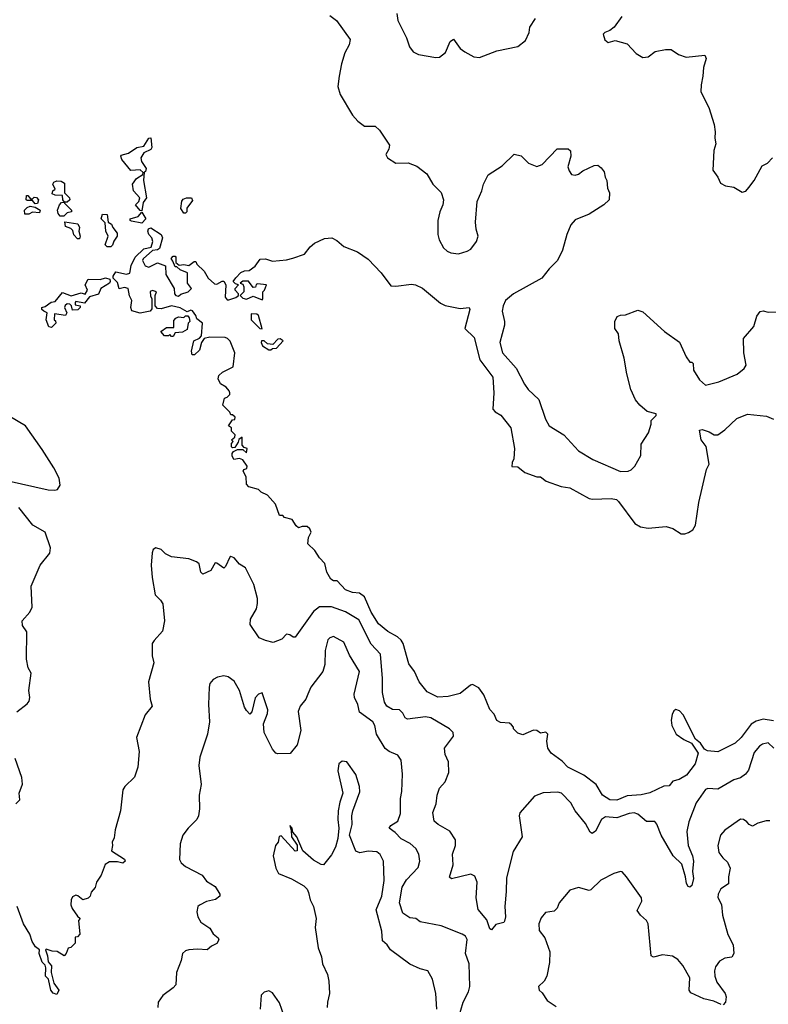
# Model space of a CAD drawing. Extents: x 2293139 to 2515392, y 824115 to 1006937.
# Tile 229 of 256: x 2350432 to 2354736, y 974403 to 980059. Entities that reach past the tile are written whole.
import ezdxf

# ---------------------------------------------------------------- set-up
doc = ezdxf.new("R2010")
doc.units = 0

msp = doc.modelspace()

# ---------------------------------------------------------------- linework, layer by layer
at = {"layer": '0CON10XD'}
for points in [[(2352215, 980082.5), (2352252.5, 980055), (2352331.9, 979945), (2352326.5, 979913.5), (2352301.7, 979868.3), (2352281.8, 979805), (2352267.8, 979735), (2352260.6, 979675), (2352275, 979628.8), (2352345, 979510), (2352375, 979476.7), (2352415, 979446.7), (2352475, 979446.7), (2352501.2, 979425), (2352558.3, 979338.3), (2352554, 979315), (2352536.2, 979285), (2352546.2, 979265), (2352595, 979234.4), (2352665, 979235.7), (2352715, 979217.1), (2352773.2, 979173.2), (2352806.9, 979115), (2352855.4, 979065.4), (2352868.5, 979025), (2352864.5, 978995), (2352846.9, 978955), (2352835.8, 978905), (2352835.7, 978824.3), (2352843.5, 978795), (2352868.3, 978748.3), (2352889.1, 978729.1), (2352910.8, 978719.2), (2352955, 978714.5), (2353005, 978729.5), (2353025, 978741.4), (2353057.1, 978785), (2353067.5, 978815), (2353055.6, 978855.6), (2353052.9, 978895), (2353062.2, 979015), (2353089.2, 979075), (2353098, 979115), (2353125, 979167.5), (2353205, 979220), (2353275, 979286.7), (2353315, 979277.5), (2353356.7, 979235), (2353405, 979216), (2353435, 979226.2), (2353522.5, 979317.5), (2353585, 979317.5), (2353597.5, 979305), (2353600, 979275), (2353583.9, 979213.9), (2353590.5, 979190.5), (2353605, 979170), (2353625, 979166.2), (2353645, 979171.2), (2353669.7, 979190.3), (2353735, 979222), (2353755, 979223.3), (2353775, 979207.5), (2353792.5, 979185), (2353796.7, 979155), (2353806.7, 979135), (2353810.7, 979090.7), (2353822.5, 979065), (2353820, 979025), (2353790, 978995), (2353705, 978941.2), (2353625, 978910), (2353599.3, 978880.7), (2353577.1, 978825), (2353552.5, 978735), (2353523.8, 978675), (2353475, 978628), (2353434, 978575), (2353271.4, 978485), (2353224.5, 978445), (2353210.4, 978415), (2353205.5, 978385.5), (2353219.4, 978325), (2353218.6, 978305), (2353192.5, 978205), (2353208, 978145), (2353286.4, 978056.4), (2353333.3, 977965), (2353355.3, 977935.3), (2353416.6, 977876.6), (2353454.4, 977765), (2353476.3, 977726.3), (2353559.2, 977675), (2353645, 977582.5), (2353726.7, 977533.3), (2353885, 977462.9), (2353930, 977465), (2353947.6, 977472.4), (2353968, 977495), (2354003.3, 977555), (2354005, 977620), (2354047.5, 977685), (2354062.5, 977735), (2354063, 977757), (2354090, 977785), (2354090, 977795), (2354038.8, 977808.8), (2353996.7, 977845), (2353972.5, 977875), (2353945.8, 977935), (2353921.4, 978025), (2353907.5, 978115), (2353877.5, 978215), (2353874.1, 978254.1), (2353852.5, 978285), (2353854.1, 978325.9), (2353866.1, 978353.9), (2353885, 978362), (2353915, 978363.8), (2353985, 978391.2), (2354015, 978380.8), (2354138.5, 978268.5), (2354225.6, 978205.6), (2354263, 978123), (2354285, 978092.5), (2354295, 978092.5), (2354303.6, 978083.6), (2354305.5, 978045.5), (2354339.8, 977989.8), (2354375, 977958.8), (2354451.7, 977978.3), (2354557, 978023), (2354596, 978055), (2354607.5, 978075), (2354594.4, 978145), (2354593, 978227), (2354652.7, 978297.3), (2354670, 978355), (2354687.7, 978382.3), (2354705, 978386.2), (2354735, 978378.8), (2354825, 978380)], [(2352600.8, 980095), (2352605.6, 980055), (2352655.6, 979955.6), (2352673.1, 979903.1), (2352693.3, 979875), (2352725, 979858), (2352825, 979842), (2352845, 979844), (2352878.8, 979871.2), (2352906.4, 979933.6), (2352925, 979947.5), (2352964.3, 979894.3), (2352990, 979875), (2353042.5, 979845), (2353075, 979840.8), (2353175, 979880), (2353295, 979904), (2353339.7, 979940.3), (2353360.8, 979985), (2353365, 980016.7), (2353396.7, 980065)], [(2353892.7, 980077.3), (2353850, 980015), (2353825, 979996.7), (2353795, 979986.2), (2353786.7, 979975), (2353795, 979943.3), (2353815, 979928.8), (2353855, 979940), (2353925, 979920), (2353975, 979864), (2354015, 979841.2), (2354045, 979846), (2354085, 979875.8), (2354145, 979887.5), (2354177.3, 979887.3), (2354218.8, 979858.8), (2354264.1, 979844.1), (2354370, 979855), (2354378, 979835), (2354362, 979785), (2354360, 979735), (2354349.4, 979685), (2354347.8, 979645), (2354394.3, 979555), (2354423.9, 979456.1), (2354430, 979415), (2354427.7, 979377.7), (2354433.8, 979345), (2354422.7, 979307.3), (2354416.2, 979195), (2354446.2, 979155), (2354460.7, 979120.7), (2354490, 979105), (2354537.7, 979097.7), (2354585, 979068), (2354605.4, 979074.6), (2354624, 979095), (2354654, 979135), (2354700, 979220), (2354730, 979235), (2354760, 979265)], [(2351135, 978960), (2351125, 978962.5), (2351097.5, 978995), (2351116.2, 979015), (2351122, 979035), (2351086.2, 979075), (2351081.2, 979115), (2351102.5, 979147.5), (2351140, 979170), (2351141.7, 979181.7), (2351125, 979196.2), (2351071.7, 979191.7), (2351020, 979255), (2351013.3, 979275), (2351015, 979280), (2351058.3, 979291.7), (2351105, 979323.8), (2351145, 979333.3), (2351175, 979377.5), (2351185, 979380), (2351191.2, 979325), (2351185, 979313.8), (2351145, 979293.3), (2351128, 979265), (2351132.5, 979245), (2351158.1, 979205), (2351155, 979187.5), (2351147.5, 979182.5), (2351143.1, 979135), (2351161.4, 979035), (2351141.1, 979008.9), (2351135, 978960)], [(2350685, 978930), (2350665, 978930), (2350652.5, 978945), (2350650, 978965), (2350660, 978995), (2350671.7, 979008.3), (2350690, 979010), (2350680, 979025), (2350678.3, 979048.3), (2350635, 979050), (2350618.3, 979058.3), (2350622.5, 979075), (2350636.7, 979085), (2350622.5, 979115), (2350627.5, 979125), (2350645, 979133.8), (2350670.5, 979130.5), (2350690, 979120), (2350690, 979065), (2350717.5, 979035), (2350720, 979025), (2350705, 979010), (2350690, 979010), (2350690, 979005), (2350730, 978965), (2350730, 978955), (2350705, 978950), (2350685, 978930)], [(2350521.7, 979001.7), (2350505, 979020), (2350475, 979020), (2350470, 979025), (2350471.7, 979048.3), (2350478.3, 979048.3), (2350495, 979030), (2350505, 979030), (2350515, 979040), (2350528.3, 979038.3), (2350540, 979025), (2350535, 979002.5), (2350521.7, 979001.7)], [(2351385, 978947.5), (2351375, 978947.5), (2351357.5, 978975), (2351363.6, 979016.4), (2351371.7, 979028.3), (2351390, 979035), (2351420, 979035), (2351425, 979020), (2351393, 978977), (2351392.5, 978955), (2351385, 978947.5)], [(2350461.7, 978941.7), (2350460, 978965), (2350475, 978980), (2350493, 978987), (2350521.7, 978981.7), (2350550, 978965), (2350545, 978950), (2350505, 978952.5), (2350485, 978942.5), (2350461.7, 978941.7)], [(2350955, 978753.3), (2350935, 978753.3), (2350923.8, 978765), (2350940, 978815), (2350926.7, 978845), (2350922.5, 978892.5), (2350900, 978915), (2350908.3, 978941.7), (2350935, 978940), (2350940, 978895), (2350960, 978885), (2350967.5, 978865), (2350993, 978833), (2350992.5, 978815), (2350973, 978787), (2350966.2, 978763.8), (2350955, 978753.3)], [(2351135, 978890), (2351075, 978900.6), (2351066.2, 978905), (2351066.2, 978915), (2351112.4, 978927.6), (2351135, 978952.5), (2351157.5, 978915), (2351135, 978890)], [(2350775, 978800), (2350765, 978800), (2350743.6, 978823.6), (2350738.3, 978848.3), (2350725, 978860), (2350695, 978870), (2350691.7, 978898.3), (2350765.9, 978885.9), (2350776.7, 978865), (2350772.5, 978845), (2350780, 978815), (2350775, 978800)], [(2353100.2, 976180.2), (2353071.6, 976221.6), (2353035, 976240.6), (2353023.1, 976236.9), (2352965, 976188.5), (2352895, 976170.5), (2352835, 976166.7), (2352775, 976197.5), (2352728, 976255), (2352702.5, 976315), (2352669.4, 976359.4), (2352637.3, 976475), (2352625.5, 976495), (2352603.9, 976513.9), (2352548.1, 976545), (2352495, 976589.2), (2352452.4, 976655), (2352413.9, 976743.9), (2352385, 976765.6), (2352345, 976767.8), (2352305, 976782.9), (2352257.5, 976835), (2352235, 976836.2), (2352221.2, 976845), (2352197.5, 976885), (2352185.8, 976935.8), (2352155, 976967.5), (2352129.3, 977009.3), (2352088.3, 977048.3), (2352092.5, 977085), (2352107.5, 977115), (2352100, 977135), (2352085, 977147.5), (2352055, 977147.5), (2352035, 977140), (2352020.7, 977150.7), (2351998.3, 977188.3), (2351955, 977200), (2351945, 977210), (2351925, 977210), (2351902.5, 977275), (2351856.7, 977326.7), (2351820, 977345), (2351805, 977360), (2351750, 977375), (2351735, 977390), (2351733, 977433), (2351717.5, 977465), (2351720, 977475), (2351738.3, 977481.7), (2351740, 977495), (2351715, 977530), (2351695, 977537.5), (2351663, 977533), (2351653.3, 977553.3), (2351653, 977567), (2351661.7, 977578.3), (2351685, 977590), (2351715, 977590), (2351735, 977570), (2351740, 977595), (2351721.7, 977601.7), (2351710, 977615), (2351710, 977660), (2351691.7, 977648.3), (2351688.3, 977631.7), (2351668.3, 977601.7), (2351655, 977600), (2351650, 977605), (2351650, 977625), (2351660, 977635), (2351650, 977645), (2351668.3, 977661.7), (2351670, 977675), (2351650, 977695), (2351650, 977715), (2351632.5, 977725), (2351655, 977760), (2351668.3, 977761.7), (2351670, 977775), (2351655, 977790), (2351645, 977790), (2351640, 977805), (2351600, 977845), (2351610, 977885), (2351625, 977890), (2351640, 977905), (2351640, 977915), (2351637, 977927), (2351618.3, 977948.3), (2351587, 977967), (2351572.5, 977995), (2351577.5, 978015), (2351597.5, 978035), (2351660, 978065), (2351668, 978145), (2351642, 978212), (2351627.5, 978227.5), (2351612.9, 978232.9), (2351524.5, 978235.5), (2351491.7, 978228.3), (2351476.2, 978205), (2351465, 978160), (2351437, 978133), (2351423, 978133), (2351420, 978155), (2351432.5, 978215), (2351465, 978230), (2351477, 978243), (2351482.5, 978315), (2351450.8, 978340.8), (2351445, 978360), (2351425, 978386.7), (2351415, 978390), (2351395, 978380), (2351355, 978403.8), (2351305, 978416), (2351245, 978397.5), (2351225, 978400), (2351210, 978415), (2351210, 978475), (2351217.5, 978495), (2351195, 978502.5), (2351182.5, 978497.5), (2351183.6, 978473.6), (2351192.5, 978455), (2351191.7, 978398.3), (2351182.5, 978385), (2351125, 978372.5), (2351077, 978387), (2351070, 978405), (2351077.5, 978445), (2351063.6, 978473.6), (2351056.2, 978515), (2351035, 978521.2), (2351003.3, 978513.3), (2350995, 978550), (2350970, 978575), (2350970, 978585), (2350985, 978610), (2351045, 978596.2), (2351065, 978602.5), (2351073, 978647), (2351095.9, 978694.1), (2351145, 978742), (2351187.7, 978752.3), (2351198, 978785), (2351192, 978805), (2351173.8, 978825), (2351168.8, 978845), (2351172.3, 978857.7), (2351185, 978863.8), (2351245.5, 978825.5), (2351252.5, 978805), (2351235, 978743.8), (2351225, 978736), (2351195, 978733.3), (2351142.5, 978685), (2351137.5, 978675), (2351152.5, 978645), (2351175, 978637.5), (2351225, 978662.5), (2351270, 978645), (2351271.2, 978595), (2351320, 978515), (2351322, 978485), (2351330, 978475), (2351345, 978471.2), (2351358.3, 978481.7), (2351400, 978495), (2351420, 978515), (2351397.5, 978545), (2351397.5, 978605), (2351355, 978622.5), (2351335, 978640), (2351325, 978640), (2351311.7, 978671.7), (2351303, 978687), (2351315, 978700), (2351325, 978700), (2351330, 978695), (2351330, 978665), (2351348.3, 978648.3), (2351375, 978653.3), (2351405, 978647.5), (2351435, 978670), (2351445, 978670), (2351450, 978655), (2351492, 978615), (2351515, 978573.3), (2351551.7, 978541.7), (2351565, 978540), (2351595, 978557.5), (2351606.4, 978556.4), (2351617.5, 978535), (2351612.5, 978465), (2351625, 978450), (2351635, 978450), (2351675, 978462.5), (2351690, 978475), (2351690, 978485), (2351670, 978505), (2351670, 978515), (2351690, 978535), (2351671.7, 978541.7), (2351660, 978555), (2351673.6, 978576.4), (2351703, 978607), (2351723.6, 978616.4), (2351751.7, 978618.3), (2351785, 978642.5), (2351815, 978683.3), (2351845, 978686), (2351885, 978672.5), (2351965, 978679.2), (2352001.3, 978688.7), (2352068.3, 978711.7), (2352101.9, 978755), (2352126.2, 978775), (2352185, 978801.4), (2352225.7, 978805.7), (2352255, 978790), (2352295.8, 978755.8), (2352374, 978725), (2352435, 978682.9), (2352510, 978605), (2352565, 978530), (2352595, 978527.5), (2352685, 978539.4), (2352706.4, 978536.4), (2352747.2, 978517.2), (2352851.3, 978431.3), (2352877.3, 978417.3), (2352965, 978399.1), (2353016.4, 978406.4), (2353019.2, 978395), (2352990, 978285), (2353043.7, 978233.7), (2353076.4, 978105), (2353151.2, 978005), (2353157.5, 977915), (2353152.2, 977822.2), (2353165, 977806.9), (2353197.1, 977787.1), (2353255.8, 977715), (2353276.2, 977595), (2353273, 977537), (2353262.5, 977515), (2353261.7, 977491.7), (2353295, 977490), (2353335, 977457.5), (2353405, 977432.5), (2353425, 977432.5), (2353458.3, 977408.3), (2353545, 977377.5), (2353595, 977368.8), (2353705, 977308.8), (2353725, 977304), (2353831.7, 977308.3), (2353862, 977302), (2353875, 977291.9), (2353968.9, 977165), (2354000.8, 977145), (2354045, 977138.2), (2354148.2, 977148.2), (2354185.7, 977135.7), (2354235, 977104.7), (2354255, 977104.6), (2354276.7, 977113.3), (2354301.4, 977128.6), (2354317.1, 977155), (2354336.9, 977285), (2354379.5, 977475), (2354394.7, 977505), (2354377.9, 977607.9), (2354350.4, 977645), (2354339.5, 977700.5), (2354355, 977704.4), (2354395, 977692.2), (2354425, 977673.3), (2354445, 977674.2), (2354485, 977702.5), (2354555, 977767.6), (2354615, 977793.4), (2354725, 977781.2), (2354765, 977763.6)], [(2350615, 978290), (2350600, 978295), (2350583.3, 978335), (2350590, 978375), (2350570, 978385), (2350560, 978395), (2350560, 978405), (2350578.8, 978411.2), (2350613, 978437), (2350635, 978440), (2350678.3, 978491.7), (2350727, 978473), (2350785, 978490), (2350808.3, 978481.7), (2350822.5, 978505), (2350807.5, 978535), (2350825, 978567.5), (2350895, 978566.7), (2350925, 978576.7), (2350949.3, 978569.3), (2350952.5, 978555), (2350947.5, 978545), (2350897.5, 978515), (2350885, 978482.5), (2350833, 978467), (2350805, 978430), (2350755, 978440), (2350750, 978435), (2350751.7, 978421.7), (2350780, 978415), (2350780, 978405), (2350767, 978393), (2350735, 978390), (2350730, 978415), (2350720, 978425), (2350705, 978427.5), (2350693, 978417), (2350690, 978405), (2350702.5, 978375), (2350695, 978360), (2350631.7, 978368.3), (2350630, 978335), (2350638.3, 978328.3), (2350640, 978315), (2350615, 978290)], [(2351825, 978450), (2351830, 978455), (2351830, 978495), (2351840, 978505), (2351850, 978535), (2351798.3, 978541.7), (2351791.7, 978538.3), (2351788.3, 978521.7), (2351775, 978520), (2351747, 978557), (2351715, 978557.5), (2351700, 978545), (2351715, 978540), (2351720, 978525), (2351720, 978495), (2351700, 978475), (2351715, 978460), (2351735, 978453.3), (2351775, 978470), (2351825, 978450)], [(2351315, 978240), (2351305, 978240), (2351295, 978250), (2351287, 978243), (2351265, 978242.5), (2351242.5, 978267.5), (2351275, 978290), (2351318.3, 978291.7), (2351318.3, 978331.7), (2351330, 978345), (2351345, 978352.5), (2351375, 978347.5), (2351385, 978357.5), (2351398.3, 978358.3), (2351407, 978347), (2351410, 978325), (2351400, 978315), (2351395, 978280), (2351367, 978263), (2351325, 978260), (2351315, 978240)], [(2351825, 978283.3), (2351805, 978360), (2351795, 978367.5), (2351761.7, 978368.3), (2351762.5, 978335), (2351813.3, 978285), (2351825, 978283.3)], [(2351875, 978162.5), (2351885, 978170), (2351908.3, 978171.7), (2351947.5, 978215), (2351930, 978225), (2351915, 978223.3), (2351887.5, 978192.5), (2351856.1, 978196.1), (2351837.5, 978215), (2351822.5, 978215), (2351820, 978205), (2351827.5, 978185), (2351865, 978162.5), (2351875, 978162.5)], [(2350365, 977410.9), (2350595, 977358.5), (2350634.5, 977355.5), (2350648.9, 977361.1), (2350664.4, 977385), (2350658.1, 977425), (2350627.8, 977485), (2350560.4, 977590.4), (2350465, 977725.6), (2350371.9, 977781.9)], [(2350415, 976082.8), (2350475, 976128.4), (2350486.4, 976143.6), (2350490.7, 976165), (2350484.6, 976205), (2350498.8, 976305), (2350481.6, 976335), (2350471.9, 976385), (2350472.6, 976542.6), (2350448.9, 976578.9), (2350446.4, 976605), (2350490.4, 976655), (2350503.3, 976685), (2350497.2, 976805), (2350549.8, 976925), (2350605.2, 976995), (2350608.4, 977025), (2350578.8, 977115), (2350508.1, 977155), (2350426.9, 977256.9)], [(2354767.7, 975875), (2354735, 975904.4), (2354702.4, 975897.6), (2354684.1, 975885.9), (2354655, 975848.6), (2354621.3, 975748.7), (2354604.1, 975725.9), (2354575.3, 975704.7), (2354538.2, 975691.8), (2354445, 975639.5), (2354387, 975643), (2354375, 975637.1), (2354320.5, 975559.5), (2354278.1, 975451.9), (2354267.5, 975395), (2354275.3, 975315), (2354300, 975255), (2354305.3, 975224.7), (2354300.4, 975165), (2354305.4, 975125), (2354295, 975086.2), (2354285, 975076.2), (2354275, 975078.8), (2354265, 975096.2), (2354260, 975135), (2354238.3, 975208.2), (2354188.9, 975255), (2354120.4, 975375), (2354095, 975438), (2354082.2, 975452.2), (2354035, 975453.5), (2353985.3, 975495.3), (2353965, 975502.9), (2353935, 975498.9), (2353865, 975473.2), (2353799.7, 975480.3), (2353775.8, 975465), (2353742.3, 975397.7), (2353722.5, 975385), (2353711.2, 975391.2), (2353685, 975441.9), (2353625.5, 975515), (2353599.8, 975559.8), (2353546, 975615), (2353525, 975621.9), (2353441.9, 975618.1), (2353390.9, 975599.1), (2353307, 975503), (2353303.1, 975485), (2353321.4, 975365), (2353269.6, 975280.4), (2353230.7, 975129.3), (2353229.3, 975050.7), (2353221.1, 974965), (2353225.6, 974905), (2353219.5, 974880.5), (2353215, 974872.5), (2353169.3, 974860.7), (2353145, 974830), (2353135, 974836.7), (2353118.2, 974888.2), (2353068.2, 974948.2), (2353056.2, 975015), (2353060.9, 975105), (2353049.2, 975139.2), (2353025, 975151.5), (2352915, 975124.4), (2352903, 975133), (2352923.3, 975205), (2352920, 975265), (2352937.5, 975315), (2352937, 975347), (2352905, 975398.5), (2352838, 975435), (2352814.5, 975454.5), (2352806.7, 975505), (2352826.5, 975555), (2352831.8, 975605), (2352845.4, 975645), (2352878.5, 975681.5), (2352898.9, 975735), (2352896.4, 975795), (2352877.4, 975837.4), (2352874.4, 975875), (2352926.5, 975943.5), (2352924.2, 975964.2), (2352902, 975985), (2352795, 976049.2), (2352765, 976053.8), (2352661.2, 976041.2), (2352648.6, 976048.6), (2352634.4, 976075), (2352615, 976094.3), (2352575, 976095.5), (2352542.2, 976115), (2352528.8, 976138.8), (2352517.1, 976195), (2352518.5, 976275), (2352506.1, 976415), (2352452.4, 976472.4), (2352381.5, 976611.5), (2352305, 976656.8), (2352225, 976685.9), (2352155, 976686), (2352120.2, 976659.8), (2352015, 976512), (2352005, 976511.2), (2351985, 976526.2), (2351965, 976530), (2351938.8, 976501.2), (2351889.2, 976480.8), (2351845, 976492.5), (2351807.9, 976507.9), (2351757.5, 976585), (2351759.2, 976615), (2351792.7, 976675), (2351798.9, 976705), (2351798.2, 976735), (2351777.2, 976815), (2351730, 976910), (2351695, 976930.6), (2351665, 976967.5), (2351645, 976976.2), (2351639.1, 976970.9), (2351615, 976917.5), (2351605, 976909.2), (2351565, 976937.5), (2351555, 976938.8), (2351531.2, 976895), (2351485, 976873.3), (2351472.5, 976885), (2351463.6, 976933.6), (2351447.5, 976945), (2351405, 976961.4), (2351305, 976974.2), (2351271.1, 976991.1), (2351245, 977015.7), (2351215, 977024.2), (2351198.8, 977015), (2351194.4, 976995.6), (2351187.8, 976925), (2351194.4, 976855), (2351211.4, 976755), (2351242, 976725), (2351254.1, 976704.1), (2351264.1, 976605.9), (2351252.7, 976547.3), (2351205, 976493.3), (2351194.2, 976475), (2351194.4, 976405), (2351202.2, 976365), (2351172, 976255), (2351181.2, 976155), (2351193.8, 976115), (2351153.9, 976066.1), (2351103.3, 975935), (2351118.8, 975855), (2351111.2, 975765), (2351092.3, 975707.7), (2351035.8, 975654.2), (2351024.2, 975635), (2351011.2, 975515), (2350981.2, 975405), (2350975, 975360), (2350963.3, 975335), (2350966.2, 975315), (2350960, 975285), (2351035, 975237.5), (2351038.6, 975225), (2351025, 975212.9), (2350995, 975220.8), (2350948.8, 975221.2), (2350923.6, 975206.4), (2350900, 975145), (2350873.3, 975105), (2350865.9, 975074.1), (2350843, 975047), (2350837.5, 975025), (2350825, 975012.5), (2350795, 975002.5), (2350767, 975027), (2350755, 975030), (2350735, 975020), (2350727, 975003), (2350726.7, 974975), (2350733.9, 974953.9), (2350765, 974910), (2350780, 974895), (2350770, 974885), (2350777.5, 974805), (2350765, 974790), (2350751.7, 974788.3), (2350750, 974755), (2350725, 974730), (2350710, 974725), (2350700, 974695), (2350688.3, 974681.7), (2350647, 974707), (2350618.3, 974708.3), (2350585, 974720), (2350580, 974715), (2350591.7, 974681.7), (2350595, 974647.5), (2350614.3, 974624.3), (2350613.1, 974585), (2350628.2, 974525), (2350657.8, 974485), (2350645, 974460), (2350625, 974467.9), (2350611.5, 974485), (2350597, 974547), (2350580.5, 974565), (2350583.1, 974613.1), (2350578, 974628), (2350561.8, 974645), (2350544.1, 974695), (2350546.1, 974716.1), (2350523, 974733), (2350503.5, 974763.5), (2350489.7, 974805), (2350453, 974865), (2350418.3, 974965)], [(2352953.6, 974323.6), (2352980.9, 974415), (2353012.2, 974475), (2353020.5, 974505), (2353016.7, 974635), (2352995.6, 974695.6), (2353004.2, 974775), (2352994, 974795), (2352976.1, 974806.1), (2352855, 974852.9), (2352735, 974876.7), (2352710, 974895), (2352675, 974900), (2352635, 974927.1), (2352615.3, 974985), (2352630.9, 975075), (2352655, 975118.1), (2352721.7, 975188.3), (2352732.9, 975225), (2352727.1, 975265), (2352708.9, 975298.9), (2352676.6, 975326.6), (2352625, 975353.5), (2352590.1, 975390.1), (2352556.4, 975415), (2352565, 975430.4), (2352606.2, 975455), (2352621.7, 975498.3), (2352621.2, 975585), (2352628.9, 975625), (2352632.5, 975725), (2352624.3, 975805), (2352605, 975834), (2352555, 975855.7), (2352532.6, 975872.6), (2352482.7, 975955), (2352472.7, 976005), (2352461.5, 976025), (2352385, 976080.8), (2352376.4, 976125), (2352357.3, 976165), (2352354.6, 976185), (2352384.6, 976315), (2352328.5, 976408.5), (2352295, 976483.3), (2352235, 976515.7), (2352215, 976508.6), (2352203.1, 976496.9), (2352187.5, 976435), (2352185.5, 976355), (2352175.4, 976315), (2352105, 976224.3), (2352088.2, 976185)], [(2352088.2, 976185), (2352076.5, 976155), (2352044.7, 976115.3), (2352032.3, 976085), (2352048, 975975), (2352026.7, 975893.3), (2351986.5, 975843.5), (2351915, 975841.4), (2351903.8, 975845), (2351885, 975868), (2351836.5, 975965), (2351833.3, 976015), (2351856.2, 976073.8), (2351857.5, 976095), (2351825, 976192.5), (2351805, 976183.8), (2351785, 976163.3), (2351766.5, 976083.5), (2351755, 976070), (2351735, 976090), (2351725, 976110), (2351695, 976206), (2351665, 976260), (2351630, 976285), (2351605, 976290), (2351568.3, 976281.7), (2351545, 976268.8), (2351525, 976246.7), (2351520.8, 976225), (2351517.1, 976125), (2351522.9, 976025), (2351511.4, 975955), (2351468.1, 975821.9), (2351461.9, 975775), (2351475.6, 975665), (2351462.9, 975605), (2351465.6, 975525), (2351460.8, 975485), (2351450, 975465), (2351400, 975415), (2351370, 975375), (2351354.2, 975324.2), (2351350, 975235), (2351360, 975215), (2351385, 975194), (2351480, 975145), (2351505, 975110), (2351555, 975080), (2351583.3, 975035), (2351583.3, 975025), (2351557.5, 975005), (2351505, 974993.8), (2351465, 974973.3), (2351456.7, 974965), (2351450, 974935), (2351456.2, 974905), (2351473.8, 974875), (2351525, 974840), (2351545, 974807.5), (2351572.5, 974785), (2351576.4, 974773.6), (2351565, 974752.5), (2351535, 974737.5), (2351510, 974715), (2351455, 974720), (2351404.1, 974715.9), (2351385, 974710), (2351367.5, 974695), (2351360, 974655), (2351333.8, 974585), (2351330, 974515), (2351315, 974496.7), (2351255, 974453.3), (2351228.1, 974415), (2351225.9, 974384.1)], [(2354765, 976031.6), (2354705, 976040.5), (2354665, 976029.5), (2354637.5, 976012.5), (2354580, 975935), (2354545, 975902.2), (2354445, 975853.3), (2354385, 975859.2), (2354367.9, 975867.9), (2354345, 975904), (2354316.8, 975926.8), (2354246.4, 976065), (2354225, 976088.1), (2354204.5, 976095.5), (2354191.4, 976088.6), (2354182.2, 976067.8), (2354176.2, 976035), (2354180.4, 976005), (2354206.2, 975955), (2354250, 975925), (2354293.3, 975903.3), (2354331.4, 975845), (2354315.6, 975785), (2354265, 975719.2), (2354223.3, 975695), (2354187.5, 975685), (2354165, 975658.8), (2354135, 975656), (2354055, 975617.3), (2354003.8, 975606.2), (2353925, 975599.6), (2353865, 975576.5), (2353825, 975577.5), (2353782.7, 975605), (2353745.9, 975665.9), (2353675, 975719.3), (2353583.3, 975765), (2353549.7, 975799.7), (2353487.5, 975845), (2353467.5, 975875), (2353462.5, 975915), (2353467.5, 975955), (2353456.2, 975966.2), (2353425, 975960), (2353405, 975976.7), (2353385, 975977.5), (2353325, 975950), (2353295, 975960), (2353270, 975985), (2353270, 975995), (2353259.3, 976009.3), (2353247, 976017), (2353195, 976022.5), (2353175, 976033.3), (2353158.8, 976068.8), (2353135, 976096), (2353100.2, 976180.2)], [(2350409.4, 975555), (2350432.1, 975577.9), (2350429.6, 975615), (2350447.3, 975667.3), (2350444.5, 975705), (2350405.2, 975815)], [(2352830.4, 974375), (2352824.3, 974464.3), (2352805, 974546.7), (2352777.5, 974595), (2352735, 974606), (2352675, 974634.3), (2352564, 974715), (2352545, 974743.8), (2352518.3, 974768.3), (2352513.1, 974823.1), (2352482, 974945), (2352513.5, 975025), (2352527.2, 975115), (2352523.1, 975225), (2352504.3, 975264.3), (2352485, 975279.2), (2352435, 975282.5), (2352386.7, 975273.3), (2352365, 975282.2), (2352327.1, 975375), (2352342.5, 975435), (2352340.8, 975485), (2352347.1, 975515), (2352387, 975623), (2352385.7, 975655), (2352365, 975723.3), (2352312.5, 975795), (2352285, 975800), (2352267.5, 975785), (2352260.8, 975745), (2352290, 975615), (2352272.2, 975565), (2352262.9, 975515), (2352260, 975465), (2352265.8, 975415), (2352260, 975355), (2352248.1, 975305), (2352225, 975262.5)], [(2352225, 975262.5), (2352177.5, 975205), (2352165, 975206.2), (2352121.4, 975231.4), (2352060, 975285), (2352025.7, 975365), (2352001.7, 975391.7), (2351997.5, 975415), (2351985, 975430), (2351993, 975403), (2351994.4, 975364.4), (2352026.2, 975316.2), (2352027.5, 975285), (2352015, 975283.3), (2351935, 975371.2), (2351923.9, 975366.1), (2351917.5, 975335), (2351902.5, 975315), (2351890, 975255), (2351904.2, 975185), (2351920, 975155), (2351993.6, 975123.6), (2352065, 975082.9), (2352084.3, 975065), (2352093.1, 975045), (2352102.6, 975002.6), (2352120.8, 974965), (2352135.5, 974895), (2352130.8, 974845), (2352147, 974727), (2352167.5, 974675), (2352173.3, 974635), (2352200.8, 974575), (2352209.2, 974535), (2352212.5, 974465), (2352202.2, 974415), (2352198.9, 974385)], [(2354745, 975456.2), (2354723.6, 975456.4), (2354675, 975443.3), (2354645, 975426.7), (2354625.9, 975435.9), (2354611.7, 975451.7), (2354592.5, 975465), (2354575, 975465.8), (2354485, 975402.9), (2354460, 975375), (2354445.7, 975315), (2354451.4, 975275), (2354473.8, 975243.8), (2354500.3, 975220.3), (2354516, 975185), (2354506.2, 975135), (2354506.2, 975095), (2354463.1, 975066.9), (2354447.5, 975035), (2354445.9, 975015.9), (2354466.4, 974976.4), (2354471.5, 974915), (2354503.6, 974803.6), (2354534, 974745), (2354538, 974695), (2354525, 974673.8), (2354485, 974667.1), (2354455, 974651.2), (2354431.7, 974618.3), (2354425.6, 974594.4), (2354427.8, 974565), (2354439.8, 974529.8), (2354488, 974465), (2354493.3, 974445), (2354490, 974415), (2354475, 974400)], [(2354465, 974402.5), (2354421.8, 974421.8), (2354365, 974433.9), (2354289.8, 974469.8), (2354280, 974485), (2354283.8, 974555), (2354245, 974625.6), (2354215, 974661.1), (2354185, 974679.4), (2354127.6, 974687.6), (2354075, 974674.4), (2354062.4, 974682.4), (2354044, 974865), (2354034.3, 974884.3), (2354000, 974915), (2353981.4, 974941.4), (2354008, 974995), (2354006, 975015), (2353921.2, 975135), (2353895, 975163.3), (2353885, 975166), (2353846.7, 975155), (2353773, 975117), (2353715, 975060), (2353705, 975056.7), (2353645, 975073.3), (2353595, 975059.2), (2353532.5, 974985), (2353522.5, 974955), (2353505, 974937.5), (2353455, 974930), (2353429.5, 974900.5), (2353416, 974865), (2353417.7, 974827.7), (2353450.8, 974785), (2353478.6, 974705), (2353476.8, 974643.2), (2353461.9, 974565), (2353447.1, 974535), (2353414, 974505), (2353418.6, 974485), (2353435, 974468.1), (2353464.7, 974424.7), (2353515, 974390)], [(2351952.1, 974335), (2351925, 974411.2), (2351885, 974468), (2351865, 974480.8), (2351837.6, 974472.4), (2351820, 974455), (2351814.4, 974375)]]:
    msp.add_lwpolyline(points, dxfattribs=at)

doc.saveas('drawing.dxf')
